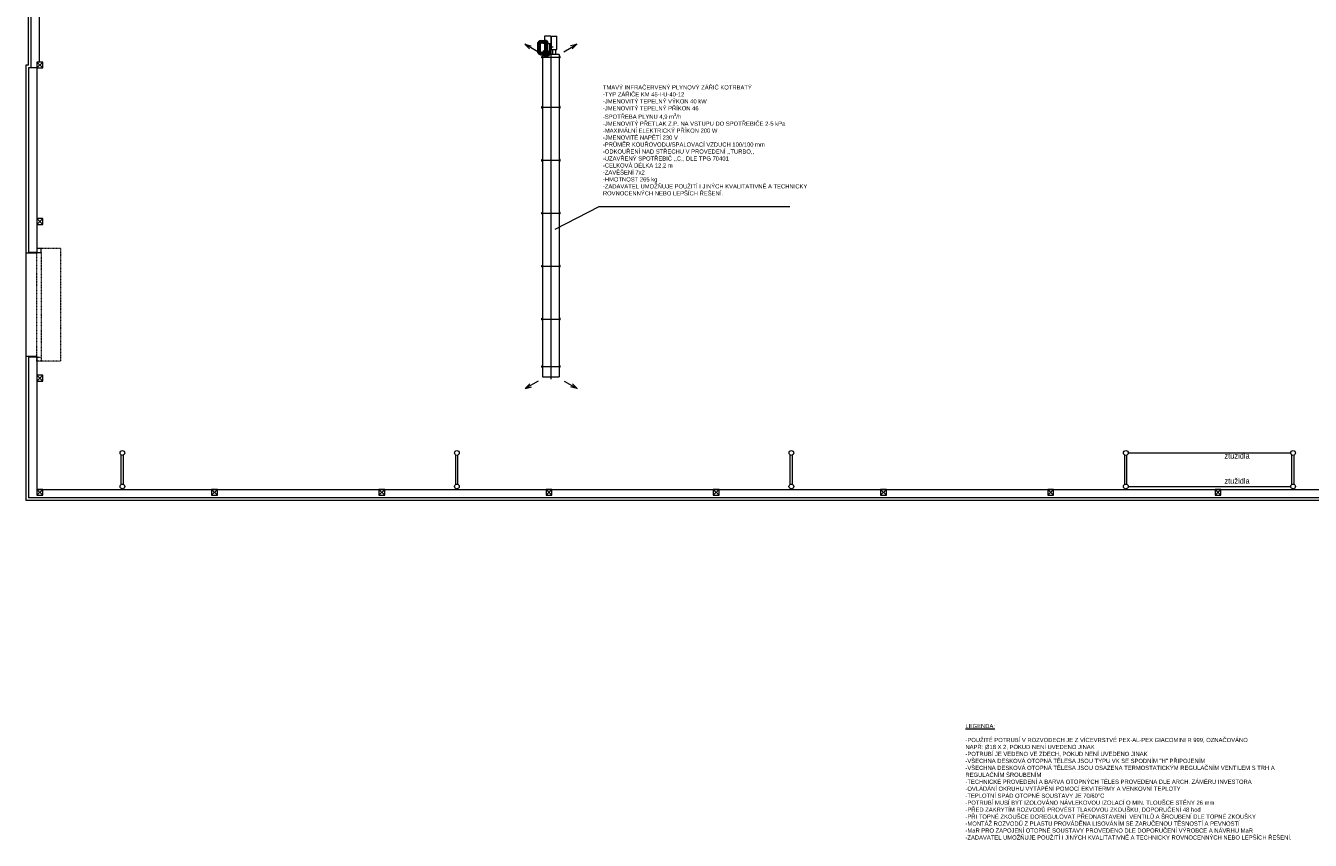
# Model space of a CAD drawing. Header units: millimetres. Extents: x 0 to 1216358, y -266558 to 2852.
# Tile 68 of 76: x 1059089 to 1105177, y -167424 to -138188. Entities that reach past the tile are written whole.
import ezdxf

# ---------------------------------------------------------------- set-up
doc = ezdxf.new("R2010")
doc.units = ezdxf.units.MM
doc.linetypes.add('DĚLICÍ2', pattern=[15.875, 6.35, -3.175, 0, -3.175, 0, -3.175])
doc.layers.get('0').update_dxf_attribs({"lineweight": 13})
doc.layers.add('1-UT-POPIS', color=7, linetype='Continuous', lineweight=13)
doc.layers.add('1VZT-POPIS', color=7, linetype='Continuous', lineweight=13)
doc.styles.add('SPIRITTXTSTYLE1', font='arial.ttf')
doc.styles.get("Standard").update_dxf_attribs({"font": 'arial.ttf'})

# ---------------------------------------------------------------- blocks, each defined once
blk = doc.blocks.new('ASXAXSASXA')
for p, q in [((31730, -17558), (31458, -17087)), ((31458, -17087), (31489, -17202)), ((31458, -17087), (31543, -17171)), ((31489, -17202), (31520, -17317)), ((31543, -17171), (31627, -17256)), ((43550, -17549), (43822, -17078)), ((43738, -17163), (43654, -17247)), ((43822, -17078), (43738, -17163)), ((43791, -17193), (43760, -17308)), ((43822, -17078), (43791, -17193)), ((31885, -17714), (31885, -18314)), ((43455, -17714), (31885, -17714)), ((32228, -17686), (32228, -17714)), ((32228, -17686), (32282, -17686)), ((32282, -17686), (32282, -17714)), ((33928, -17686), (33928, -17714)), ((33928, -17686), (33982, -17686)), ((33982, -17686), (33982, -17714)), ((35828, -17686), (35828, -17714)), ((35828, -17686), (35882, -17686)), ((35882, -17686), (35882, -17714)), ((37728, -17686), (37728, -17714)), ((37728, -17686), (37782, -17686)), ((37782, -17686), (37782, -17714)), ((39628, -17686), (39628, -17714)), ((39628, -17686), (39682, -17686)), ((39682, -17686), (39682, -17714)), ((41528, -17686), (41528, -17714)), ((41528, -17686), (41582, -17686)), ((41582, -17686), (41582, -17714)), ((43328, -17686), (43328, -17714)), ((43328, -17686), (43382, -17686)), ((43382, -17686), (43382, -17714)), ((43455, -18314), (43455, -17714)), ((43843, -17877), (43455, -17877)), ((43843, -17961), (43455, -17961)), ((43831, -17839), (43963, -17839)), ((44105, -17784), (43843, -17784)), ((43843, -17784), (43843, -18014)), ((43897, -17905), (43897, -17773)), ((44105, -18014), (44105, -17784)), ((43455, -18314), (31885, -18314)), ((32228, -18341), (32228, -18314)), ((32228, -18341), (32282, -18341)), ((32282, -18341), (32282, -18314)), ((33928, -18341), (33928, -18314)), ((33928, -18341), (33982, -18341)), ((33982, -18341), (33982, -18314)), ((35828, -18341), (35828, -18314)), ((35828, -18341), (35882, -18341)), ((35882, -18341), (35882, -18314)), ((37728, -18341), (37728, -18314)), ((37728, -18341), (37782, -18341)), ((37782, -18341), (37782, -18314)), ((39628, -18341), (39628, -18314)), ((39628, -18341), (39682, -18341)), ((39682, -18341), (39682, -18314)), ((41528, -18341), (41528, -18314)), ((41528, -18341), (41582, -18341)), ((41582, -18341), (41582, -18314)), ((43328, -18341), (43328, -18314)), ((43328, -18341), (43382, -18341)), ((43382, -18341), (43382, -18314)), ((43455, -18077), (43635, -18077)), ((43455, -18191), (43635, -18191)), ((43635, -18038), (44105, -18038)), ((43635, -18038), (43635, -18224)), ((43635, -18224), (44105, -18224)), ((43677, -18038), (43677, -18004)), ((43677, -18004), (43777, -18004)), ((43727, -17983), (43727, -18093)), ((43777, -18004), (43777, -18038)), ((44105, -18014), (43843, -18014)), ((44105, -18038), (44105, -18224)), ((31730, -18487), (31458, -18958)), ((31458, -18958), (31489, -18843)), ((31458, -18958), (31543, -18873)), ((31489, -18843), (31520, -18728)), ((31543, -18873), (31627, -18789)), ((43550, -18478), (43822, -18949)), ((43738, -18865), (43654, -18780)), ((43822, -18949), (43738, -18865)), ((43791, -18834), (43760, -18719)), ((43822, -18949), (43791, -18834))]:
    blk.add_line(p, q)
at = {"lineweight": 15}
for p, q in [((32228, -17692), (32282, -17692)), ((33928, -17692), (33982, -17692)), ((35828, -17692), (35882, -17692)), ((37728, -17692), (37782, -17692)), ((39628, -17692), (39682, -17692)), ((41528, -17692), (41582, -17692)), ((43328, -17692), (43382, -17692)), ((32228, -18335), (32282, -18335)), ((33928, -18335), (33982, -18335)), ((35828, -18335), (35882, -18335)), ((37728, -18335), (37782, -18335)), ((39628, -18335), (39682, -18335)), ((41528, -18335), (41582, -18335)), ((43328, -18335), (43382, -18335))]:
    blk.add_line(p, q, dxfattribs=at)
at = {"lineweight": 15, "ltscale": 5}
for p, q in [((32255, -17714), (32255, -18314)), ((33955, -17714), (33955, -18314)), ((35855, -17714), (35855, -18314)), ((37755, -17714), (37755, -18314)), ((39655, -17714), (39655, -18314)), ((41555, -17714), (41555, -18314)), ((43355, -17714), (43355, -18314))]:
    blk.add_line(p, q, dxfattribs=at)
at = {"ltscale": 15}
blk.add_line((43843, -18014), (31796, -18014), dxfattribs=at)
blk.add_circle((43897, -17839), 60)
blk = doc.blocks.new('ASXAXAS')
for p, q in [((1079827, -139312), (1079672, -139312)), ((1079702, -139429), (1079702, -139395)), ((1079702, -139483), (1079702, -139429)), ((1079802, -139429), (1079702, -139429)), ((1079802, -139443), (1079702, -139443)), ((1079802, -139463), (1079702, -139463)), ((1079802, -139483), (1079702, -139483)), ((1079803, -139492), (1079707, -139514)), ((1079806, -139500), (1079716, -139544)), ((1079811, -139508), (1079733, -139570)), ((1079740, -139266), (1079740, -139360)), ((1079752, -139438), (1079752, -139386)), ((1079818, -139514), (1079755, -139592)), ((1079757, -139230), (1079757, -139394)), ((1079757, -139262), (1080165, -139262)), ((1079757, -139362), (1080165, -139362)), ((1079779, -139263), (1079779, -139362)), ((1079825, -139519), (1079782, -139609)), ((1079802, -139429), (1079802, -139395)), ((1079802, -139429), (1079802, -139483)), ((1079834, -139522), (1079811, -139619)), ((1079819, -139263), (1079819, -139363)), ((1080007, -139300), (1079837, -139300)), ((1079842, -139523), (1080075, -139523)), ((1079842, -139523), (1079842, -139623)), ((1079842, -139623), (1080075, -139623)), ((1079857, -139263), (1079857, -139363)), ((1079861, -139523), (1079861, -139623)), ((1079881, -139523), (1079881, -139623)), ((1079897, -139263), (1079897, -139363)), ((1079901, -139523), (1079901, -139623)), ((1079921, -139523), (1079921, -139623)), ((1079941, -139523), (1079941, -139623)), ((1079942, -139263), (1079942, -139363)), ((1079966, -139523), (1079966, -139623)), ((1079987, -139263), (1079987, -139363)), ((1079988, -139523), (1079988, -139623)), ((1080011, -139523), (1080011, -139623)), ((1080030, -139263), (1080030, -139363)), ((1080033, -139523), (1080033, -139623)), ((1080053, -139523), (1080053, -139623)), ((1080075, -139523), (1080075, -139623)), ((1080084, -139522), (1080106, -139619)), ((1080092, -139519), (1080136, -139609)), ((1080100, -139514), (1080162, -139592)), ((1080106, -139508), (1080184, -139570)), ((1080111, -139500), (1080201, -139544)), ((1080114, -139492), (1080211, -139514)), ((1080115, -139483), (1080115, -139313)), ((1080215, -139483), (1080115, -139483)), ((1080215, -139483), (1080215, -139313))]:
    blk.add_line(p, q)
at = {"ltscale": 2}
for p, q in [((1079752, -139483), (1079752, -139429)), ((1079827, -139312), (1080271, -139312)), ((1079842, -139573), (1080075, -139573)), ((1080165, -139232), (1080165, -139483))]:
    blk.add_line(p, q, dxfattribs=at)
for centre, radius in [((1079757, -139312), 50), ((1080165, -139312), 125), ((1080165, -139312), 87.5), ((1080165, -139312), 50)]:
    blk.add_circle(centre, radius)
for centre, radius, start, end in [((1079842, -139483), 140, 180, 270), ((1079842, -139483), 40, 180, 270), ((1080075, -139483), 40, 270, 0), ((1080075, -139483), 140, 270, 0)]:
    blk.add_arc(centre, radius, start, end)
for centre, start, end in [((1079842, -139483), 180, 270), ((1080075, -139483), 270, 0)]:
    blk.add_arc(centre, 90, start, end, dxfattribs=at)
blk = doc.blocks.new('X XZ X X ZX')
at = {"color": 8, "ltscale": 2}
for p, q in [((1059189, -139603), (1059189, -109358)), ((1059289, -139703), (1059289, -109358)), ((1059589, -139493), (1059589, -133463)), ((1059189, -139603), (1059089, -139603)), ((1059089, -139603), (1059089, -146353)), ((1059489, -139493), (1059699, -139703)), ((1059489, -139703), (1059699, -139493)), ((1059699, -139493), (1059489, -139493)), ((1059489, -139493), (1059489, -139703)), ((1059699, -139703), (1059699, -139493)), ((1059489, -139703), (1059189, -139703)), ((1059189, -139703), (1059189, -146333)), ((1059489, -139703), (1059489, -146333)), ((1059489, -139703), (1059699, -139703)), ((1059489, -145113), (1059699, -145323)), ((1059489, -145323), (1059699, -145113)), ((1059699, -145113), (1059489, -145113)), ((1059489, -145113), (1059489, -145323)), ((1059699, -145323), (1059699, -145113)), ((1059489, -145323), (1059699, -145323)), ((1059489, -146353), (1059089, -146353)), ((1059489, -146333), (1059189, -146333)), ((1059489, -150063), (1059089, -150063)), ((1059089, -150063), (1059089, -155233)), ((1059489, -150083), (1059189, -150083)), ((1059189, -150083), (1059189, -155133)), ((1059489, -150083), (1059489, -154833)), ((1059489, -150733), (1059699, -150943)), ((1059489, -150943), (1059699, -150733)), ((1059699, -150733), (1059489, -150733)), ((1059489, -150733), (1059489, -150943)), ((1059489, -150943), (1059699, -150943)), ((1059699, -150943), (1059699, -150733)), ((1098644, -153523), (1104474, -153523)), ((1059489, -154833), (1129239, -154833)), ((1059489, -154833), (1059699, -155043)), ((1059489, -155043), (1059699, -154833)), ((1059699, -154833), (1059489, -154833)), ((1059489, -154833), (1059489, -155043)), ((1059699, -155043), (1059699, -154833)), ((1065759, -154833), (1065969, -155043)), ((1065759, -155043), (1065969, -154833)), ((1065969, -154833), (1065759, -154833)), ((1065759, -154833), (1065759, -155043)), ((1065969, -155043), (1065969, -154833)), ((1071759, -154833), (1071969, -155043)), ((1071759, -155043), (1071969, -154833)), ((1071969, -154833), (1071759, -154833)), ((1071759, -154833), (1071759, -155043)), ((1071969, -155043), (1071969, -154833)), ((1077759, -154833), (1077969, -155043)), ((1077759, -155043), (1077969, -154833)), ((1077969, -154833), (1077759, -154833)), ((1077759, -154833), (1077759, -155043)), ((1077969, -155043), (1077969, -154833)), ((1083759, -154833), (1083969, -155043)), ((1083759, -155043), (1083969, -154833)), ((1083969, -154833), (1083759, -154833)), ((1083759, -154833), (1083759, -155043)), ((1083969, -155043), (1083969, -154833)), ((1089759, -154833), (1089969, -155043)), ((1089759, -155043), (1089969, -154833)), ((1089969, -154833), (1089759, -154833)), ((1089759, -154833), (1089759, -155043)), ((1089969, -155043), (1089969, -154833)), ((1095759, -154833), (1095969, -155043)), ((1095759, -155043), (1095969, -154833)), ((1095969, -154833), (1095759, -154833)), ((1095759, -154833), (1095759, -155043)), ((1095969, -155043), (1095969, -154833)), ((1098644, -154723), (1104474, -154723)), ((1101759, -154833), (1101969, -155043)), ((1101759, -155043), (1101969, -154833)), ((1101969, -154833), (1101759, -154833)), ((1101759, -154833), (1101759, -155043)), ((1101969, -155043), (1101969, -154833)), ((1059489, -155233), (1059089, -155233)), ((1059489, -155133), (1059189, -155133)), ((1059489, -155043), (1059699, -155043)), ((1129239, -155133), (1059489, -155133)), ((1129139, -155233), (1059489, -155233)), ((1065759, -155043), (1065969, -155043)), ((1071759, -155043), (1071969, -155043)), ((1077759, -155043), (1077969, -155043)), ((1083759, -155043), (1083969, -155043)), ((1089759, -155043), (1089969, -155043)), ((1095759, -155043), (1095969, -155043)), ((1101759, -155043), (1101969, -155043))]:
    blk.add_line(p, q, dxfattribs=at)
at = {"color": 8, "ltscale": 3}
blk.add_line((1059089, -146353), (1059089, -150063), dxfattribs=at)
at = {"color": 8}
for p, q in [((1059639, -146183), (1059489, -146183)), ((1059489, -146183), (1059489, -146333)), ((1059489, -146353), (1059489, -146333)), ((1059489, -146333), (1059639, -146333)), ((1059639, -146333), (1059639, -146183)), ((1059489, -150063), (1059489, -150083))]:
    blk.add_line(p, q, dxfattribs=at)
at = {"color": 8, "linetype": 'DĚLICÍ2', "ltscale": 2}
for p, q in [((1059489, -150083), (1059489, -146333)), ((1060339, -146183), (1059639, -146183)), ((1059639, -146333), (1059639, -150083)), ((1060339, -146183), (1060339, -150233)), ((1059489, -150083), (1059639, -150083)), ((1059489, -150233), (1059489, -150083)), ((1059639, -150233), (1059489, -150233)), ((1059639, -150083), (1059639, -150233)), ((1060339, -150233), (1059639, -150233))]:
    blk.add_line(p, q, dxfattribs=at)
at = {"color": 8, "lineweight": 18, "ltscale": 2}
for p, q in [((1062519, -154648), (1062519, -153598)), ((1062599, -154648), (1062599, -153598)), ((1074519, -154648), (1074519, -153598)), ((1074599, -154648), (1074599, -153598)), ((1086519, -154648), (1086519, -153598)), ((1086599, -154648), (1086599, -153598)), ((1098519, -154648), (1098519, -153598)), ((1098599, -154648), (1098599, -153598)), ((1104519, -154648), (1104519, -153598)), ((1104599, -154648), (1104599, -153598))]:
    blk.add_line(p, q, dxfattribs=at)
at = {"color": 8, "ltscale": 2}
for centre in [(1062559, -153523), (1074559, -153523), (1086559, -153523), (1098559, -153523), (1104559, -153523), (1062559, -154723), (1074559, -154723), (1086559, -154723), (1098559, -154723), (1104559, -154723)]:
    blk.add_circle(centre, 85, dxfattribs=at)
at = {"color": 8, "ltscale": 2, "width": 0.8}
for p in [(1102096, -153724), (1102096, -154626)]:
    blk.add_text('ztužidla', height=200, dxfattribs=at).set_placement(p)

msp = doc.modelspace()

# ---------------------------------------------------------------- linework, layer by layer
at = {"layer": '1VZT-POPIS', "ltscale": 0.1}
for p, q in [((1079646.2, -144683.4), (1078077.3, -145507.5)), ((1086506.2, -144683.4), (1079646.2, -144683.4))]:
    msp.add_line(p, q, dxfattribs=at)

# ---------------------------------------------------------------- block references
msp.add_blockref('X XZ X X ZX', (0, 0))
at = {"rotation": 89.99999999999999}
msp.add_blockref('ASXAXSASXA', (1059918.4, -182672.7), dxfattribs=at)
at = {"layer": '1-UT-POPIS', "rotation": 270}
msp.add_blockref('ASXAXAS', (1217069.2, 940981.4), dxfattribs=at)

# ---------------------------------------------------------------- texts
at = {"layer": '1-UT-POPIS', "char_height": 150, "attachment_point": 4, "style": 'SPIRITTXTSTYLE1'}
for s, width, heights, insert in [('\\A1;{\\fArial|b0|i0|c238|p34;TMAVÝ INFRAČERVENÝ PLYNOVÝ ZÁŘIČ KOTRBATÝ\\P-TYP ZÁŘIČE KM 45-I-U-40-12\\P-JMENOVITÝ TEPELNÝ VÝKON 40 kW\\P-JMENOVITÝ TEPELNÝ PŘÍKON 46\\P-SPOTŘEBA PLYNU 4,9 m\\H0.7x;\\S3^ ;\\H1.4286x;/h\\P-JMENOVITÝ PŘETLAK Z.P. NA VSTUPU DO SPOTŘEBIČE 2-5 kPa\\P-MAXIMÁLNÍ ELEKTRICKÝ PŘÍKON 200 W\\P-JMENOVITÉ NAPĚTÍ 230 V\\P-PRŮMĚR KOUŘOVODU/SPALOVACÍ VZDUCH 100/100 mm\\P-ODKOUŘENÍ NAD STŘECHU V PROVEDENÍ ,,TURBO,, \\P-UZAVŘENÝ SPOTŘEBIČ ,,C,, DLE TPG 70401\\P-CELKOVÁ DÉLKA 12,2 m\\P-ZAVĚŠENÍ 7x2\\P-HMOTNOST 265 kg\\P\\A0;\\H0.99998x;\\C1;-ZADAVATEL UMOŽŇUJE POUŽITÍ I JINÝCH\\~KVALITATIVNĚ A TECHNICKY ROVNOCENNÝCH\\~NEBO\\~LEPŠÍCH ŘEŠENÍ.}', 8668.883, [0], (1079796.9, -142304.5)), ('\\A1;{\\fArial|b0|i0|c238|p34;\\LLEGENDA:\\l\\P\\P-POUŽITÉ POTRUBÍ V ROZVODECH JE Z VÍCEVRSTVÉ PEX-AL-PEX GIACOMINI R 999, OZNAČOVÁNO \\PNAPŘ: %%C18 X 2, POKUD NENÍ UVEDENO JINAK \\P-POTRUBÍ JE VEDENO VE ZDECH, POKUD NENÍ UVEDENO JINAK\\P\\pxt23;-VŠECHNA DESKOVÁ OTOPNÁ TĚLESA JSOU TYPU VK SE SPODNÍM "H" PŘIPOJENÍM\\P\\ptz;-VŠECHNA DESKOVÁ OTOPNÁ TĚLESA JSOU OSAZENA TERMOSTATICKÝM REGULAČNÍM VENTILEM S TRH A REGULAČNÍM ŠROUBENÍM\\P-TECHNICKÉ PROVEDENÍ A BARVA OTOPNÝCH TĚLES PROVEDENA DLE ARCH. ZÁMĚRU INVESTORA\\P-OVLÁDÁNÍ OKRUHU VYTÁPĚNÍ POMOCÍ EKVITERMY A VENKOVNÍ TEPLOTY\\P-TEPLOTNÍ SPÁD OTOPNÉ SOUSTAVY JE 70/60%%DC\\P-POTRUBÍ MUSÍ BÝT IZOLOVÁNO NÁVLEKOVOU IZOLACÍ O MIN. TLOUŠCE STĚNY 26 mm\\P-PŘED ZAKRYTÍM ROZVODŮ PROVÉST TLAKOVOU ZKOUŠKU, DOPORUČENÍ 48 hod\\P-PŘI TOPNÉ ZKOUŠCE DOREGULOVAT PŘEDNASTAVENÍ  VENTILŮ A ŠROUBENÍ DLE TOPNÉ ZKOUŠKY\\P-MONTÁŽ ROZVODŮ Z PLASTU PROVÁDĚNA LISOVÁNÍM SE ZARUČENOU TĚSNOSTÍ A PEVNOSTÍ\\P-MaR PRO ZAPOJENÍ OTOPNÉ SOUSTAVY PROVEDENO DLE DOPORUČENÍ VÝROBCE A NÁVRHU MaR\\P\\A0;\\C1;-ZADAVATEL UMOŽŇUJE POUŽITÍ I JINÝCH\\~KVALITATIVNĚ A TECHNICKY ROVNOCENNÝCH\\~NEBO\\~LEPŠÍCH ŘEŠENÍ.}', 11989.12, [7464.8], (1092804.2, -165324.3))]:
    msp.add_mtext_dynamic_manual_height_columns(s, width=width, gutter_width=12.5, heights=heights, dxfattribs=dict(at, insert=insert))

doc.saveas('drawing.dxf')
